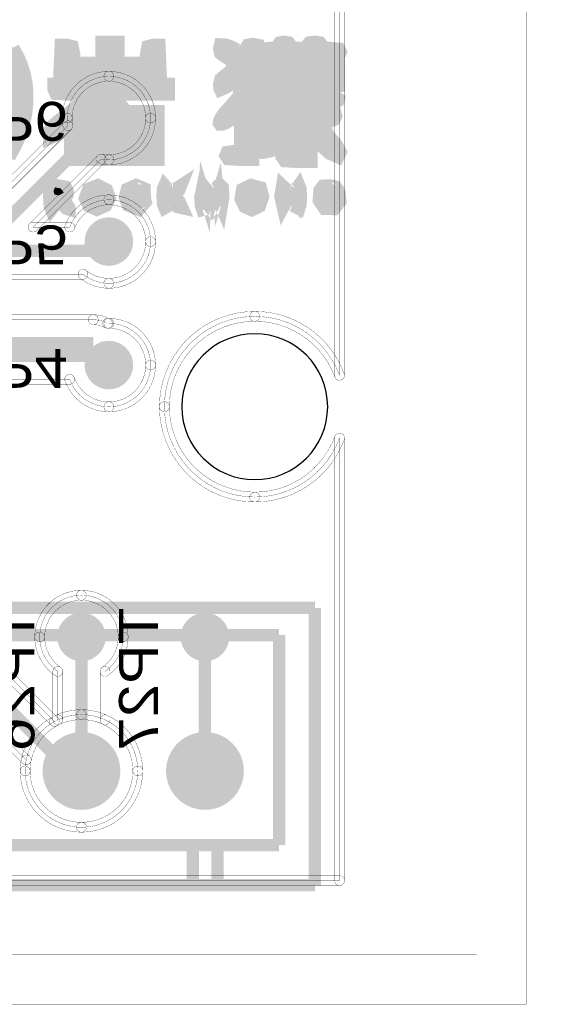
# Model space of a CAD drawing. Header units: millimetres. Extents: x -3.6 to 69.4, y -2.3 to 32.5.
# Tile 10 of 13: x 58.2 to 69.4, y -2.3 to 18. Entities that reach past the tile are written whole.
import ezdxf
from ezdxf.enums import TextEntityAlignment as Align

# ---------------------------------------------------------------- set-up
doc = ezdxf.new("R2010")
doc.units = ezdxf.units.MM
for name, color, linetype, true_color in [('Bottom Layer', 7, 'Continuous', 0x0000ff), ('Bottom Silkscreen Layer', 7, 'Continuous', 0x66cc33), ('Hole Layer', 7, 'Continuous', 0x222222), ('Top Layer', 7, 'Continuous', 0xff0000), ('Top Silkscreen Layer', 7, 'Continuous', 0xffcc00)]:
    doc.layers.add(name, color=color, linetype=linetype, true_color=true_color)
doc.styles.get("Standard").update_dxf_attribs({"font": 'arial.ttf'})

msp = doc.modelspace()

# ---------------------------------------------------------------- hatches: boundary and pattern name
at = {"layer": 'Bottom Layer'}
for points in [[(59.5, 15.936, 1), (60.5, 15.936, 1)], [(59.5, 13.396, 1), (60.5, 13.396, 1)], [(59.5, 10.856, 1), (60.5, 10.856, 1)], [(58.936, 5.265, 1), (59.936, 5.265, 1)], [(61.476, 5.265, 1), (62.476, 5.265, 1)], [(58.636, 2.51, 1), (60.236, 2.51, 1)], [(61.176, 2.51, 1), (62.776, 2.51, 1)]]:
    msp.add_hatch(color=256, dxfattribs=at).paths.add_polyline_path(points)
at = {"layer": 'Hole Layer'}
for points in [[(58.936, 2.51, 1), (59.936, 2.51, 1)], [(61.476, 2.51, 1), (62.476, 2.51, 1)]]:
    msp.add_hatch(color=256, dxfattribs=at).paths.add_polyline_path(points)
at = {"layer": 'Top Layer'}
for points in [[(58.636, 2.51, 1), (60.236, 2.51, 1)], [(61.176, 2.51, 1), (62.776, 2.51, 1)]]:
    msp.add_hatch(color=256, dxfattribs=at).paths.add_polyline_path(points)
at = {"layer": 'Top Silkscreen Layer'}
for points in [[(54.848, 18.476), (54.373, 18.35), (54.149, 18.272), (53.935, 18.186), (53.73, 18.09), (53.536, 17.985), (53.351, 17.872), (53.177, 17.75), (53.014, 17.619), (52.862, 17.481), (52.721, 17.334), (52.592, 17.179), (52.474, 17.017), (52.368, 16.848), (52.274, 16.671), (52.193, 16.487), (52.131, 16.318), (52.094, 16.167), (52.076, 16.004), (52.07, 15.794), (52.074, 15.577), (52.093, 15.412), (52.135, 15.253), (52.21, 15.058), (52.267, 14.93), (52.333, 14.808), (52.407, 14.691), (52.489, 14.579), (52.578, 14.473), (52.674, 14.373), (52.778, 14.278), (52.888, 14.189), (53.004, 14.106), (53.125, 14.028), (53.253, 13.957), (53.385, 13.892), (53.664, 13.779), (53.959, 13.693), (54.268, 13.632), (54.588, 13.598), (54.916, 13.591), (55.25, 13.612), (55.587, 13.662), (55.923, 13.74), (56.258, 13.849), (56.586, 13.989), (56.915, 14.158), (57.028, 14.226), (57.086, 14.271), (57.142, 14.322), (57.194, 14.344), (57.325, 14.44), (57.556, 14.665), (57.795, 14.924), (57.95, 15.123), (58.083, 15.364), (58.137, 15.478), (58.183, 15.591), (58.222, 15.703), (58.255, 15.817), (58.281, 15.933), (58.302, 16.054), (58.323, 16.262), (58.323, 16.466), (58.304, 16.663), (58.264, 16.854), (58.206, 17.038), (58.129, 17.214), (58.033, 17.382), (57.919, 17.542), (57.788, 17.692), (57.64, 17.832), (57.476, 17.962), (57.295, 18.081), (57.098, 18.189), (56.887, 18.285), (56.66, 18.368), (56.419, 18.438), (56.231, 18.479), (56.034, 18.51), (55.831, 18.531), (55.625, 18.541), (55.42, 18.541), (55.22, 18.53), (55.028, 18.508)], [(56.737, 18.201), (57.006, 18.079), (57.244, 17.945), (57.353, 17.874), (57.454, 17.799), (57.549, 17.72), (57.637, 17.638), (57.718, 17.552), (57.793, 17.461), (57.862, 17.366), (57.926, 17.267), (57.983, 17.163), (58.035, 17.054), (58.082, 16.939), (58.124, 16.82), (58.162, 16.685), (58.188, 16.556), (58.202, 16.429), (58.204, 16.301), (58.193, 16.171), (58.17, 16.035), (58.134, 15.89), (58.086, 15.734), (58.015, 15.562), (57.918, 15.377), (57.8, 15.187), (57.669, 15.002), (57.53, 14.829), (57.39, 14.678), (57.256, 14.556), (57.134, 14.473), (57.061, 14.462), (57.048, 14.608), (57.075, 14.78), (57.143, 14.984), (57.232, 15.171), (57.322, 15.291), (57.434, 15.352), (57.615, 15.426), (57.818, 15.537), (57.744, 15.721), (57.349, 16.379), (57.017, 16.939), (56.972, 16.934), (56.885, 16.893), (56.647, 16.855), (56.034, 17.017), (55.268, 17.239), (54.934, 17.332), (54.708, 17.198), (54.213, 16.89), (54.112, 16.815), (54.03, 16.744), (53.96, 16.671), (53.896, 16.592), (53.831, 16.5), (53.611, 16.191), (53.567, 16.134), (53.439, 16.032), (53.253, 15.942), (53.056, 15.881), (52.892, 15.866), (52.758, 15.852), (52.703, 15.652), (52.684, 15.437), (52.795, 15.321), (53.061, 15.145), (53.196, 15.023), (53.332, 14.838), (53.439, 14.668), (53.503, 14.586), (54.067, 14.49), (54.373, 14.444), (54.475, 14.423), (54.554, 14.401), (54.617, 14.373), (54.673, 14.338), (54.73, 14.293), (54.796, 14.234), (54.995, 14.053), (54.941, 13.873), (54.815, 13.7), (54.373, 13.739), (54.021, 13.811), (53.854, 13.857), (53.695, 13.911), (53.542, 13.971), (53.396, 14.039), (53.257, 14.112), (53.126, 14.193), (53.003, 14.279), (52.887, 14.372), (52.778, 14.472), (52.678, 14.577), (52.586, 14.688), (52.503, 14.805), (52.427, 14.928), (52.361, 15.057), (52.275, 15.248), (52.231, 15.396), (52.218, 15.566), (52.223, 15.825), (52.235, 16.077), (52.26, 16.252), (52.31, 16.406), (52.399, 16.595), (52.566, 16.89), (52.66, 17.031), (52.744, 17.143), (52.877, 17.292), (53.03, 17.439), (53.197, 17.581), (53.374, 17.715), (53.559, 17.838), (53.745, 17.948), (53.93, 18.04), (54.108, 18.114), (54.529, 18.26), (54.686, 18.304), (54.83, 18.334), (54.979, 18.352), (55.359, 18.36), (55.624, 18.358), (56.212, 18.342), (56.328, 18.33), (56.427, 18.311), (56.519, 18.285)], [(59.852, 17.288), (59.852, 17.072), (59.574, 17.072), (59.296, 17.072), (59.283, 17.256), (59.253, 17.412), (59.14, 17.44), (59.011, 17.44), (58.998, 17.147), (58.985, 16.855), (60.025, 16.855), (61.064, 16.855), (61.051, 17.147), (61.039, 17.44), (60.909, 17.44), (60.797, 17.412), (60.766, 17.256), (60.753, 17.072), (60.475, 17.072), (60.197, 17.072), (60.197, 17.288), (60.197, 17.505), (60.025, 17.505), (59.852, 17.505)], [(62.268, 17.357), (62.292, 17.261), (62.367, 17.205), (62.501, 17.123), (62.548, 17.022), (62.507, 16.914), (62.379, 16.814), (62.294, 16.739), (62.268, 16.631), (62.275, 16.545), (62.292, 16.509), (62.365, 16.54), (62.508, 16.616), (62.699, 16.723), (62.699, 16.553), (62.661, 16.376), (62.484, 16.17), (62.382, 16.06), (62.311, 15.964), (62.271, 15.887), (62.262, 15.831), (62.283, 15.802), (62.334, 15.801), (62.413, 15.834), (62.521, 15.903), (62.699, 16.033), (62.699, 15.643), (62.699, 15.253), (62.548, 15.253), (62.427, 15.236), (62.397, 15.166), (62.444, 15.093), (62.681, 15.079), (62.964, 15.079), (62.954, 16.068), (62.961, 16.912), (62.972, 17.081), (62.979, 17.113), (63.012, 17.195), (63.046, 17.315), (63.056, 17.441), (62.955, 17.461), (62.851, 17.439), (62.803, 17.353), (62.777, 17.245), (62.655, 17.332), (62.531, 17.401), (62.401, 17.445), (62.289, 17.45)], [(63.476, 17.44), (63.433, 17.389), (63.282, 17.375), (63.123, 17.359), (63.088, 17.288), (63.123, 17.217), (63.282, 17.202), (63.441, 17.186), (63.476, 17.115), (63.441, 17.044), (63.282, 17.028), (63.088, 17.028), (63.088, 16.812), (63.105, 16.624), (63.217, 16.595), (63.325, 16.617), (63.347, 16.725), (63.347, 16.855), (63.886, 16.855), (64.425, 16.855), (64.425, 16.725), (64.448, 16.615), (64.576, 16.595), (64.727, 16.595), (64.727, 16.812), (64.727, 17.028), (64.554, 17.028), (64.414, 17.045), (64.382, 17.115), (64.417, 17.186), (64.576, 17.202), (64.735, 17.217), (64.77, 17.288), (64.735, 17.359), (64.576, 17.375), (64.425, 17.389), (64.382, 17.44), (64.346, 17.489), (64.231, 17.505), (64.116, 17.489), (64.08, 17.44), (64.04, 17.39), (63.907, 17.375), (63.774, 17.39), (63.735, 17.44), (63.702, 17.488), (63.605, 17.505), (63.508, 17.488)], [(64.08, 17.115), (64.048, 17.045), (63.907, 17.028), (63.767, 17.045), (63.735, 17.115), (63.767, 17.185), (63.907, 17.202), (64.048, 17.185)], [(58.86, 16.53), (58.903, 16.436), (59.184, 16.422), (59.412, 16.412), (59.507, 16.388), (59.45, 16.306), (59.31, 16.168), (59.131, 16.013), (58.957, 15.883), (58.811, 15.76), (58.774, 15.636), (58.774, 15.511), (58.932, 15.578), (59.061, 15.639), (59.148, 15.692), (59.194, 15.666), (59.205, 15.409), (59.205, 15.079), (60.111, 15.079), (61.017, 15.079), (61.017, 15.577), (61.017, 16.075), (60.316, 16.076), (59.834, 16.086), (59.699, 16.096), (59.666, 16.102), (59.661, 16.109), (59.718, 16.172), (59.789, 16.281), (59.871, 16.422), (60.552, 16.422), (61.233, 16.422), (61.233, 16.53), (61.233, 16.638), (60.046, 16.638), (58.86, 16.638)], [(63.433, 16.638), (63.503, 16.565), (63.907, 16.552), (64.253, 16.558), (64.312, 16.565), (64.349, 16.575), (64.37, 16.591), (64.38, 16.611), (64.382, 16.638), (64.312, 16.712), (63.907, 16.725), (63.561, 16.719), (63.503, 16.712), (63.465, 16.702), (63.444, 16.686), (63.435, 16.666)], [(63.088, 16.335), (63.13, 16.263), (63.336, 16.248), (63.526, 16.211), (63.271, 16.113), (63.129, 16.058), (63.088, 15.984), (63.167, 15.906), (63.472, 15.97), (63.64, 16.012), (63.722, 16.016), (63.566, 15.906), (63.228, 15.775), (63.085, 15.718), (63.045, 15.641), (63.058, 15.581), (63.092, 15.556), (63.208, 15.578), (63.586, 15.696), (63.724, 15.753), (63.847, 15.795), (63.844, 15.731), (63.75, 15.656), (63.576, 15.565), (63.376, 15.482), (63.202, 15.433), (63.055, 15.388), (63.008, 15.299), (63.024, 15.215), (63.199, 15.225), (63.411, 15.276), (63.634, 15.359), (63.864, 15.464), (63.864, 15.337), (63.841, 15.229), (63.713, 15.209), (63.592, 15.192), (63.562, 15.123), (63.611, 15.05), (63.864, 15.036), (64.166, 15.036), (64.169, 15.372), (64.18, 15.618), (64.214, 15.6), (64.253, 15.518), (64.287, 15.47), (64.322, 15.429), (64.364, 15.362), (64.524, 15.213), (64.716, 15.126), (64.768, 15.234), (64.679, 15.398), (64.512, 15.59), (64.425, 15.792), (64.459, 15.839), (64.544, 15.867), (64.638, 15.9), (64.676, 15.976), (64.654, 16.055), (64.46, 16.049), (64.158, 16.013), (64.016, 16.077), (63.97, 16.203), (64.094, 16.236), (64.363, 16.249), (64.561, 16.251), (64.671, 16.262), (64.717, 16.288), (64.727, 16.335), (64.614, 16.41), (63.907, 16.422), (63.3, 16.417), (63.201, 16.41), (63.166, 16.405), (63.138, 16.399), (63.118, 16.392), (63.105, 16.384), (63.096, 16.374), (63.09, 16.363), (63.088, 16.35)], [(60.715, 15.577), (60.715, 15.296), (60.111, 15.296), (59.507, 15.296), (59.507, 15.577), (59.507, 15.859), (60.111, 15.859), (60.715, 15.859)], [(58.774, 14.302), (58.786, 14.116), (58.817, 14.04), (58.847, 14.078), (58.86, 14.17), (58.866, 14.262), (58.882, 14.3), (58.935, 14.258), (59.03, 14.159), (59.127, 14.069), (59.187, 14.051), (59.186, 14.1), (59.138, 14.172), (59.086, 14.25), (59.114, 14.296), (59.149, 14.351), (59.155, 14.435), (59.11, 14.522), (58.957, 14.551), (58.774, 14.565)], [(59.007, 14.49), (59.074, 14.401), (58.968, 14.343), (58.884, 14.363), (58.86, 14.43), (58.891, 14.51)], [(59.578, 14.48), (59.507, 14.287), (59.586, 14.122), (59.751, 14.047), (59.938, 14.127), (60.021, 14.285), (59.958, 14.463), (59.774, 14.558)], [(59.872, 14.371), (59.889, 14.264), (59.839, 14.181), (59.763, 14.132), (59.673, 14.201), (59.603, 14.297), (59.654, 14.408), (59.775, 14.5)], [(60.371, 14.476), (60.33, 14.304), (60.394, 14.136), (60.617, 14.048), (60.758, 14.209), (60.747, 14.249), (60.706, 14.222), (60.552, 14.172), (60.436, 14.25), (60.478, 14.459), (60.651, 14.444), (60.736, 14.398), (60.733, 14.488), (60.559, 14.562)], [(61.103, 14.321), (61.116, 14.153), (61.146, 14.083), (61.177, 14.101), (61.19, 14.143), (61.209, 14.201), (61.254, 14.256), (61.306, 14.287), (61.319, 14.247), (61.343, 14.18), (61.401, 14.109), (61.515, 14.083), (61.445, 14.238), (61.347, 14.343), (61.448, 14.451), (61.491, 14.56), (61.311, 14.443), (61.19, 14.327), (61.19, 14.443), (61.177, 14.525), (61.146, 14.56), (61.116, 14.49)], [(61.88, 14.3), (61.893, 14.133), (61.922, 14.045), (61.953, 14.054), (61.97, 14.181), (61.975, 14.321), (62.02, 14.179), (62.109, 14.058), (62.2, 14.216), (62.243, 14.365), (62.258, 14.224), (62.316, 14.09), (62.354, 14.321), (62.341, 14.509), (62.29, 14.56), (62.244, 14.548), (62.225, 14.519), (62.211, 14.455), (62.178, 14.357), (62.131, 14.235), (62.065, 14.397), (61.934, 14.56)], [(62.744, 14.476), (62.709, 14.271), (62.791, 14.108), (62.94, 14.04), (63.103, 14.119), (63.172, 14.32), (63.122, 14.508), (62.921, 14.56)], [(63.088, 14.329), (63.044, 14.192), (62.953, 14.127), (62.849, 14.201), (62.786, 14.321), (62.806, 14.383), (62.853, 14.448), (63.004, 14.473)], [(63.528, 14.321), (63.581, 14.089), (63.652, 14.222), (63.679, 14.325), (63.712, 14.278), (63.816, 14.114), (63.913, 14.065), (63.941, 14.156), (63.95, 14.324), (63.939, 14.487), (63.91, 14.56), (63.877, 14.512), (63.856, 14.397), (63.843, 14.235), (63.735, 14.397), (63.566, 14.556)], [(64.331, 14.452), (64.317, 14.238), (64.434, 14.068), (64.637, 14.065), (64.762, 14.225), (64.751, 14.324), (64.633, 14.338), (64.554, 14.329), (64.565, 14.313), (64.638, 14.239), (64.598, 14.149), (64.461, 14.176), (64.382, 14.321), (64.463, 14.471), (64.638, 14.444), (64.719, 14.398), (64.72, 14.457), (64.672, 14.523), (64.544, 14.551), (64.402, 14.542)]]:
    msp.add_hatch(color=256, dxfattribs=at).paths.add_polyline_path(points)

# ---------------------------------------------------------------- linework, layer by layer
at = {"layer": 'Bottom Layer', "const_width": 0.00508}
msp.add_lwpolyline([(-2.032, 31.496), (-2.032, -1.27), (67.564, -1.27), (67.564, 31.496)], close=True, dxfattribs=at)
for points in [[(64.744, 9.357), (64.744, 0.257), (0.257, 0.257), (0.257, 9.357, 0.314172), (2, 8.142, 0.414214), (3.858, 10, 0.414214), (2, 11.858, 0.314172), (0.257, 10.643), (0.257, 19.357, 0.314172), (2, 18.142, 0.414214), (3.858, 20, 0.414214), (2, 21.858, 0.314172), (0.257, 20.643), (0.257, 29.744), (64.744, 29.744), (64.744, 20.643, 0.314172), (63, 21.858, 0.414214), (61.142, 20, 0.414214), (63, 18.142, 0.314172), (64.744, 19.357), (64.744, 10.643, 0.314172), (63, 11.858, 0.414214), (61.142, 10, 0.414214), (63, 8.142, 0.314172)], [(64.642, 19.357, -1), (64.845, 19.357), (64.845, 10.643, -1), (64.642, 10.643)], [(59.04, 15.936, -0.414214), (60, 16.896, -1), (60, 16.693, 0.414214), (59.244, 15.936, -1)], [(60, 16.896, -0.414214), (60.96, 15.936, -1), (60.757, 15.936, 0.414214), (60, 16.693, -1)], [(59.468, 12.723, 0.168837), (60, 12.538, 0.414214), (60.858, 13.396, 0.414214), (60, 14.254, 0.314057), (59.195, 13.693), (58.443, 13.693), (59.843, 15.092, 0.046171), (60, 15.078, 0.414214), (60.858, 15.936, 0.414214), (60, 16.794, 0.414214), (59.142, 15.936, 0.046171), (59.157, 15.779), (57.666, 14.288), (37.92, 14.288, 0.274418), (37.338, 14.633, 0.414214), (36.675, 13.97, 0.108127), (36.736, 13.693), (36.012, 13.693, 0.189684), (35.56, 13.871, 0.414214), (34.897, 13.208, 0.414214), (35.56, 12.545, 0.189684), (36.012, 12.723)], [(59.057, 15.76, -0.046171), (59.04, 15.936, -1), (59.244, 15.936, 0.046171), (59.256, 15.797, -1)], [(60.96, 15.936, -0.414214), (60, 14.976, -1), (60, 15.179, 0.414214), (60.757, 15.936, -1)], [(57.737, 14.216, -1), (57.594, 14.359), (59.085, 15.85, -1), (59.228, 15.707)], [(58.515, 13.621, -1), (58.372, 13.765), (59.771, 15.164, -1), (59.914, 15.021)], [(60, 14.976, -0.046171), (59.824, 14.993, -1), (59.861, 15.192, 0.046171), (60, 15.179, -1)], [(59.1, 13.728, -0.314057), (60, 14.356, -1), (60, 14.153, 0.314057), (59.29, 13.658, -1)], [(60, 14.356, -0.414214), (60.96, 13.396, -1), (60.757, 13.396, 0.414214), (60, 14.153, -1)], [(58.443, 13.592, -1), (58.443, 13.795), (59.195, 13.795, -1), (59.195, 13.592)], [(60.96, 13.396, -0.414214), (60, 12.436, -1), (60, 12.639, 0.414214), (60.757, 13.396, -1)], [(36.012, 12.621, -1), (36.012, 12.824), (59.468, 12.824, -1), (59.468, 12.621)], [(60, 12.436, -0.168837), (59.405, 12.643, -1), (59.531, 12.803, 0.168837), (60, 12.639, -1)], [(61.04, 10, -0.414214), (63, 11.96, -1), (63, 11.757, 0.414214), (61.244, 10, -1)], [(63, 11.96, -0.314172), (64.839, 10.678, -1), (64.648, 10.608, 0.314172), (63, 11.757, -1)], [(53.087, 11.687, -1), (53.087, 11.89), (59.68, 11.89, -1), (59.68, 11.687)], [(59.68, 11.89, -0.125221), (60.021, 11.803, -1), (59.924, 11.624, 0.125221), (59.68, 11.687, -1)], [(59.68, 11.687, -1), (59.68, 11.89), (59.68, 11.89, -1), (59.68, 11.687)], [(59.969, 11.815, -0.007994), (60, 11.816, -1), (60, 11.613, 0.007994), (59.976, 11.612, -1)], [(60, 11.816, -0.414214), (60.96, 10.856, -1), (60.757, 10.856, 0.414214), (60, 11.613, -1)], [(60.96, 10.856, -0.414214), (60, 9.896, -1), (60, 10.099, 0.414214), (60.757, 10.856, -1)], [(53.087, 10.462, -1), (53.087, 10.665), (59.193, 10.665, -1), (59.193, 10.462)], [(60, 9.896, -0.315764), (59.098, 10.529, -1), (59.289, 10.598, 0.315764), (60, 10.099, -1)], [(63, 8.04, -0.414214), (61.04, 10, -1), (61.244, 10, 0.414214), (63, 8.243, -1)], [(64.839, 9.322, -0.314172), (63, 8.04, -1), (63, 8.243, 0.314172), (64.648, 9.392, -1)], [(64.642, 9.357, -1), (64.845, 9.357), (64.845, 0.257, -1), (64.642, 0.257)], [(58.278, 2.51, 0.414214), (59.436, 1.352, 0.414214), (60.594, 2.51, 0.292586), (59.921, 3.562), (59.921, 4.557, 0.247355), (60.294, 5.265, 0.414214), (59.436, 6.123, 0.414214), (58.578, 5.265, 0.247355), (58.951, 4.557), (58.951, 3.562, 0.292586)], [(58.476, 5.265, -0.414214), (59.436, 6.224, -1), (59.436, 6.021, 0.414214), (58.68, 5.265, -1)], [(59.436, 6.224, -0.414214), (60.396, 5.265, -1), (60.193, 5.265, 0.414214), (59.436, 6.021, -1)], [(58.894, 4.473, -0.247355), (58.476, 5.265, -1), (58.68, 5.265, 0.247355), (59.008, 4.64, -1)], [(60.396, 5.265, -0.247355), (59.979, 4.473, -1), (59.864, 4.64, 0.247355), (60.193, 5.265, -1)], [(58.849, 4.557, -1), (59.053, 4.557), (59.053, 3.562, -1), (58.849, 3.562)], [(60.023, 3.562, -1), (59.82, 3.562), (59.82, 4.557, -1), (60.023, 4.557)], [(58.176, 2.51, -0.292586), (58.908, 3.654, -1), (58.994, 3.47, 0.292586), (58.38, 2.51, -1)], [(59.964, 3.654, -0.292586), (60.696, 2.51, -1), (60.493, 2.51, 0.292586), (59.879, 3.47, -1)], [(59.436, 1.251, -0.414214), (58.176, 2.51, -1), (58.38, 2.51, 0.414214), (59.436, 1.454, -1)], [(60.696, 2.51, -0.414214), (59.436, 1.251, -1), (59.436, 1.454, 0.414214), (60.493, 2.51, -1)], [(0.257, 0.155, -1), (0.257, 0.358), (64.744, 0.358, -1), (64.744, 0.155)]]:
    msp.add_lwpolyline(points, format="xyb", close=True, dxfattribs=at)
at = {"layer": 'Bottom Layer'}
for points, const_width in [([(60, 15.936), (57.867, 13.802)], 0.254), ([(59.812, 13.208), (60, 13.396)], 0.254), ([(35.56, 13.208), (59.812, 13.208)], 0.254), ([(52.832, 11.176), (59.68, 11.176)], 0.508), ([(59.68, 11.176), (60, 10.856)], 0.508), ([(59.436, 5.265), (59.436, 2.51)], 0.254), ([(61.976, 5.265), (61.976, 2.51)], 0.254)]:
    msp.add_lwpolyline(points, dxfattribs=dict(at, const_width=const_width))
at = {"layer": 'Bottom Layer', "const_width": 0.00508}
msp.add_lwpolyline([(34.288, 10.563), (41.402, 10.563, 0.098826), (41.656, 10.512, 0.099804), (41.913, 10.564), (52.578, 10.564, 0.098826), (52.832, 10.513, 0.098826), (53.087, 10.564), (59.193, 10.564, 0.315764), (60, 9.998, 0.414214), (60.858, 10.856, 0.414214), (60, 11.714, 0.007994), (59.973, 11.714, 0.125221), (59.68, 11.788), (59.68, 11.788), (53.087, 11.788, 0.098826), (52.832, 11.839, 0.098826), (52.578, 11.788), (41.908, 11.788, 0.097839), (41.656, 11.838, 0.098826), (41.402, 11.787), (34.648, 11.787)], format="xyb", dxfattribs=at)
at = {"layer": 'Hole Layer'}
msp.add_lwpolyline([(61.5, 10, 1), (64.5, 10), (64.5, 10, 1), (61.5, 10)], format="xyb", dxfattribs=at)
at = {"layer": 'Top Layer', "const_width": 0.00508}
msp.add_lwpolyline([(-3.556, 32.512), (-3.556, -2.286), (68.58, -2.286), (68.58, 32.512)], close=True, dxfattribs=at)
for points in [[(0.257, 29.744), (64.744, 29.744), (64.744, 20.643, 0.314172), (63, 21.858, 0.414214), (61.142, 20, 0.414214), (63, 18.142, 0.314172), (64.744, 19.357), (64.744, 10.643, 0.314172), (63, 11.858, 0.414214), (61.142, 10, 0.414214), (63, 8.142, 0.314172), (64.744, 9.357), (64.744, 0.257), (0.257, 0.257)], [(57.794, 3.242), (58.3, 2.736, 0.049009), (58.278, 2.51, 0.414214), (59.436, 1.352, 0.414214), (60.594, 2.51, 0.414214), (59.436, 3.669, 0.125576), (58.881, 3.527), (57.493, 4.915)]]:
    msp.add_lwpolyline(points, format="xyb", dxfattribs=at)
for points in [[(64.642, 19.357, -1), (64.845, 19.357), (64.845, 10.643, -1), (64.642, 10.643)], [(61.04, 10, -0.414214), (63, 11.96, -1), (63, 11.757, 0.414214), (61.244, 10, -1)], [(63, 11.96, -0.314172), (64.839, 10.678, -1), (64.648, 10.608, 0.314172), (63, 11.757, -1)], [(63, 8.04, -0.414214), (61.04, 10, -1), (61.244, 10, 0.414214), (63, 8.243, -1)], [(64.839, 9.322, -0.314172), (63, 8.04, -1), (63, 8.243, 0.314172), (64.648, 9.392, -1)], [(64.642, 9.357, -1), (64.845, 9.357), (64.845, 0.257, -1), (64.642, 0.257)], [(57.421, 4.843, -1), (57.565, 4.987), (58.953, 3.599, -1), (58.809, 3.455)], [(58.833, 3.616, -0.125576), (59.436, 3.77, -1), (59.436, 3.567, 0.125576), (58.93, 3.438, -1)], [(59.436, 3.77, -0.414214), (60.696, 2.51, -1), (60.493, 2.51, 0.414214), (59.436, 3.567, -1)], [(57.722, 3.17, -1), (57.866, 3.314), (58.372, 2.808, -1), (58.228, 2.664)], [(58.176, 2.51, -0.049009), (58.2, 2.756, -1), (58.4, 2.716, 0.049009), (58.38, 2.51, -1)], [(59.436, 1.251, -0.414214), (58.176, 2.51, -1), (58.38, 2.51, 0.414214), (59.436, 1.454, -1)], [(60.696, 2.51, -0.414214), (59.436, 1.251, -1), (59.436, 1.454, 0.414214), (60.493, 2.51, -1)], [(0.257, 0.155, -1), (0.257, 0.358), (64.744, 0.358, -1), (64.744, 0.155)]]:
    msp.add_lwpolyline(points, format="xyb", close=True, dxfattribs=at)
at = {"layer": 'Top Layer', "const_width": 0.254}
for points in [[(57.15, 4.572), (59.212, 2.51)], [(59.212, 2.51), (59.436, 2.51)]]:
    msp.add_lwpolyline(points, dxfattribs=at)
at = {"layer": 'Top Silkscreen Layer', "const_width": 0.254}
for points in [[(59.852, 17.288), (59.852, 17.072), (59.574, 17.072), (59.296, 17.072), (59.283, 17.256), (59.253, 17.412), (59.14, 17.44), (59.011, 17.44), (58.998, 17.147), (58.985, 16.855), (60.025, 16.855), (61.064, 16.855), (61.051, 17.147), (61.039, 17.44), (60.909, 17.44), (60.797, 17.412), (60.766, 17.256), (60.753, 17.072), (60.475, 17.072), (60.197, 17.072), (60.197, 17.288), (60.197, 17.505), (60.025, 17.505), (59.852, 17.505)], [(63.476, 17.44), (63.433, 17.389), (63.282, 17.375), (63.123, 17.359), (63.088, 17.288), (63.123, 17.217), (63.282, 17.202), (63.441, 17.186), (63.476, 17.115), (63.441, 17.044), (63.282, 17.028), (63.088, 17.028), (63.088, 16.812), (63.105, 16.624), (63.217, 16.595), (63.325, 16.617), (63.347, 16.725), (63.347, 16.855), (63.886, 16.855), (64.425, 16.855), (64.425, 16.725), (64.448, 16.615), (64.576, 16.595), (64.727, 16.595), (64.727, 16.812), (64.727, 17.028), (64.554, 17.028), (64.414, 17.045), (64.382, 17.115), (64.417, 17.186), (64.576, 17.202), (64.735, 17.217), (64.77, 17.288), (64.735, 17.359), (64.576, 17.375), (64.425, 17.389), (64.382, 17.44), (64.346, 17.489), (64.231, 17.505), (64.116, 17.489), (64.08, 17.44), (64.04, 17.39), (63.907, 17.375), (63.774, 17.39), (63.735, 17.44), (63.702, 17.488), (63.605, 17.505), (63.508, 17.488)], [(62.268, 17.357), (62.292, 17.261), (62.367, 17.205), (62.501, 17.123), (62.548, 17.022), (62.507, 16.914), (62.379, 16.814), (62.294, 16.739), (62.268, 16.631), (62.275, 16.545), (62.292, 16.509), (62.365, 16.54), (62.508, 16.616), (62.699, 16.723), (62.699, 16.553), (62.661, 16.376), (62.484, 16.17), (62.382, 16.06), (62.311, 15.964), (62.271, 15.887), (62.262, 15.831), (62.283, 15.802), (62.334, 15.801), (62.413, 15.834), (62.521, 15.903), (62.699, 16.033), (62.699, 15.643), (62.699, 15.253), (62.548, 15.253), (62.427, 15.236), (62.397, 15.166), (62.444, 15.093), (62.681, 15.079), (62.964, 15.079), (62.954, 16.068), (62.961, 16.912), (62.972, 17.081), (62.979, 17.113), (63.012, 17.195), (63.046, 17.315), (63.056, 17.441), (62.955, 17.461), (62.851, 17.439), (62.803, 17.353), (62.777, 17.245), (62.655, 17.332), (62.531, 17.401), (62.401, 17.445), (62.289, 17.45)], [(64.08, 17.115), (64.048, 17.045), (63.907, 17.028), (63.767, 17.045), (63.735, 17.115), (63.767, 17.185), (63.907, 17.202), (64.048, 17.185)], [(63.433, 16.638), (63.503, 16.565), (63.907, 16.552), (64.253, 16.558), (64.312, 16.565), (64.349, 16.575), (64.37, 16.591), (64.38, 16.611), (64.382, 16.638), (64.312, 16.712), (63.907, 16.725), (63.561, 16.719), (63.503, 16.712), (63.465, 16.702), (63.444, 16.686), (63.435, 16.666)], [(58.86, 16.53), (58.903, 16.436), (59.184, 16.422), (59.412, 16.412), (59.507, 16.388), (59.45, 16.306), (59.31, 16.168), (59.131, 16.013), (58.957, 15.883), (58.811, 15.76), (58.774, 15.636), (58.774, 15.511), (58.932, 15.578), (59.061, 15.639), (59.148, 15.692), (59.194, 15.666), (59.205, 15.409), (59.205, 15.079), (60.111, 15.079), (61.017, 15.079), (61.017, 15.577), (61.017, 16.075), (60.316, 16.076), (59.834, 16.086), (59.699, 16.096), (59.666, 16.102), (59.661, 16.109), (59.718, 16.172), (59.789, 16.281), (59.871, 16.422), (60.552, 16.422), (61.233, 16.422), (61.233, 16.53), (61.233, 16.638), (60.046, 16.638), (58.86, 16.638)], [(63.088, 16.335), (63.13, 16.263), (63.336, 16.248), (63.526, 16.211), (63.271, 16.113), (63.129, 16.058), (63.088, 15.984), (63.167, 15.906), (63.472, 15.97), (63.64, 16.012), (63.722, 16.016), (63.566, 15.906), (63.228, 15.775), (63.085, 15.718), (63.045, 15.641), (63.058, 15.581), (63.092, 15.556), (63.208, 15.578), (63.586, 15.696), (63.724, 15.753), (63.847, 15.795), (63.844, 15.731), (63.75, 15.656), (63.576, 15.565), (63.376, 15.482), (63.202, 15.433), (63.055, 15.388), (63.008, 15.299), (63.024, 15.215), (63.199, 15.225), (63.411, 15.276), (63.634, 15.359), (63.864, 15.464), (63.864, 15.337), (63.841, 15.229), (63.713, 15.209), (63.592, 15.192), (63.562, 15.123), (63.611, 15.05), (63.864, 15.036), (64.166, 15.036), (64.169, 15.372), (64.18, 15.618), (64.214, 15.6), (64.253, 15.518), (64.287, 15.47), (64.322, 15.429), (64.364, 15.362), (64.524, 15.213), (64.716, 15.126), (64.768, 15.234), (64.679, 15.398), (64.512, 15.59), (64.425, 15.792), (64.459, 15.839), (64.544, 15.867), (64.638, 15.9), (64.676, 15.976), (64.654, 16.055), (64.46, 16.049), (64.158, 16.013), (64.016, 16.077), (63.97, 16.203), (64.094, 16.236), (64.363, 16.249), (64.561, 16.251), (64.671, 16.262), (64.717, 16.288), (64.727, 16.335), (64.614, 16.41), (63.907, 16.422), (63.3, 16.417), (63.201, 16.41), (63.166, 16.405), (63.138, 16.399), (63.118, 16.392), (63.105, 16.384), (63.096, 16.374), (63.09, 16.363), (63.088, 16.35)], [(60.715, 15.577), (60.715, 15.296), (60.111, 15.296), (59.507, 15.296), (59.507, 15.577), (59.507, 15.859), (60.111, 15.859), (60.715, 15.859)], [(61.88, 14.3), (61.893, 14.133), (61.922, 14.045), (61.953, 14.054), (61.97, 14.181), (61.975, 14.321), (62.02, 14.179), (62.109, 14.058), (62.2, 14.216), (62.243, 14.365), (62.258, 14.224), (62.316, 14.09), (62.354, 14.321), (62.341, 14.509), (62.29, 14.56), (62.244, 14.548), (62.225, 14.519), (62.211, 14.455), (62.178, 14.357), (62.131, 14.235), (62.065, 14.397), (61.934, 14.56)], [(61.103, 14.321), (61.116, 14.153), (61.146, 14.083), (61.177, 14.101), (61.19, 14.143), (61.209, 14.201), (61.254, 14.256), (61.306, 14.287), (61.319, 14.247), (61.343, 14.18), (61.401, 14.109), (61.515, 14.083), (61.445, 14.238), (61.347, 14.343), (61.448, 14.451), (61.491, 14.56), (61.311, 14.443), (61.19, 14.327), (61.19, 14.443), (61.177, 14.525), (61.146, 14.56), (61.116, 14.49)], [(63.528, 14.321), (63.581, 14.089), (63.652, 14.222), (63.679, 14.325), (63.712, 14.278), (63.816, 14.114), (63.913, 14.065), (63.941, 14.156), (63.95, 14.324), (63.939, 14.487), (63.91, 14.56), (63.877, 14.512), (63.856, 14.397), (63.843, 14.235), (63.735, 14.397), (63.566, 14.556)], [(58.774, 14.302), (58.786, 14.116), (58.817, 14.04), (58.847, 14.078), (58.86, 14.17), (58.866, 14.262), (58.882, 14.3), (58.935, 14.258), (59.03, 14.159), (59.127, 14.069), (59.187, 14.051), (59.186, 14.1), (59.138, 14.172), (59.086, 14.25), (59.114, 14.296), (59.149, 14.351), (59.155, 14.435), (59.11, 14.522), (58.957, 14.551), (58.774, 14.565)], [(59.007, 14.49), (59.074, 14.401), (58.968, 14.343), (58.884, 14.363), (58.86, 14.43), (58.891, 14.51)], [(59.578, 14.48), (59.507, 14.287), (59.586, 14.122), (59.751, 14.047), (59.938, 14.127), (60.021, 14.285), (59.958, 14.463), (59.774, 14.558)], [(59.872, 14.371), (59.889, 14.264), (59.839, 14.181), (59.763, 14.132), (59.673, 14.201), (59.603, 14.297), (59.654, 14.408), (59.775, 14.5)], [(60.371, 14.476), (60.33, 14.304), (60.394, 14.136), (60.617, 14.048), (60.758, 14.209), (60.747, 14.249), (60.706, 14.222), (60.552, 14.172), (60.436, 14.25), (60.478, 14.459), (60.651, 14.444), (60.736, 14.398), (60.733, 14.488), (60.559, 14.562)], [(62.744, 14.476), (62.709, 14.271), (62.791, 14.108), (62.94, 14.04), (63.103, 14.119), (63.172, 14.32), (63.122, 14.508), (62.921, 14.56)], [(63.088, 14.329), (63.044, 14.192), (62.953, 14.127), (62.849, 14.201), (62.786, 14.321), (62.806, 14.383), (62.853, 14.448), (63.004, 14.473)], [(64.331, 14.452), (64.317, 14.238), (64.434, 14.068), (64.637, 14.065), (64.762, 14.225), (64.751, 14.324), (64.633, 14.338), (64.554, 14.329), (64.565, 14.313), (64.638, 14.239), (64.598, 14.149), (64.461, 14.176), (64.382, 14.321), (64.463, 14.471), (64.638, 14.444), (64.719, 14.398), (64.72, 14.457), (64.672, 14.523), (64.544, 14.551), (64.402, 14.542)]]:
    msp.add_lwpolyline(points, close=True, dxfattribs=at)
for points in [[(57.95, 15.123), (58.083, 15.364), (58.137, 15.478), (58.183, 15.591), (58.222, 15.703), (58.255, 15.817), (58.281, 15.933), (58.302, 16.054), (58.323, 16.262), (58.323, 16.466), (58.304, 16.663), (58.264, 16.854), (58.206, 17.038), (58.129, 17.214), (58.033, 17.382)], [(58.035, 17.054), (58.082, 16.939), (58.124, 16.82), (58.162, 16.685), (58.188, 16.556), (58.202, 16.429), (58.204, 16.301), (58.193, 16.171), (58.17, 16.035), (58.134, 15.89), (58.086, 15.734), (58.015, 15.562)], [(39.236, 5.861), (64.236, 5.861)], [(39.236, 5.861), (64.236, 5.861)], [(64.236, 5.861), (64.236, 0.161)], [(64.236, 5.861), (64.236, 0.161)], [(63.5, 5.305), (39.878, 5.305)], [(63.5, 5.305), (39.878, 5.305)], [(63.5, 0.987), (63.5, 5.305)], [(63.5, 0.987), (63.5, 5.305)], [(39.878, 0.987), (63.5, 0.987)], [(39.878, 0.987), (63.5, 0.987)], [(61.727, 0.987), (61.727, 0.161)], [(61.727, 0.987), (61.727, 0.161)], [(62.235, 0.987), (62.235, 0.161)], [(62.235, 0.987), (62.235, 0.161)], [(64.236, 0.161), (39.236, 0.161)], [(64.236, 0.161), (39.236, 0.161)]]:
    msp.add_lwpolyline(points, dxfattribs=at)

# ---------------------------------------------------------------- texts
at = {"layer": 'Bottom Silkscreen Layer', "text_generation_flag": 2, "width": 1.1}
for s, rotation, p in [('TP6', 180, (56.902, 16.508)), ('TP5', 180, (56.902, 13.968)), ('TP4', 180, (56.902, 11.428)), ('TP26', 90, (58.708, 5.866)), ('TP27', 90, (61.248, 5.866))]:
    msp.add_text(s, height=0.8001, rotation=rotation, dxfattribs=at).set_placement(p, align=Align.BOTTOM_LEFT)

doc.saveas('drawing.dxf')
